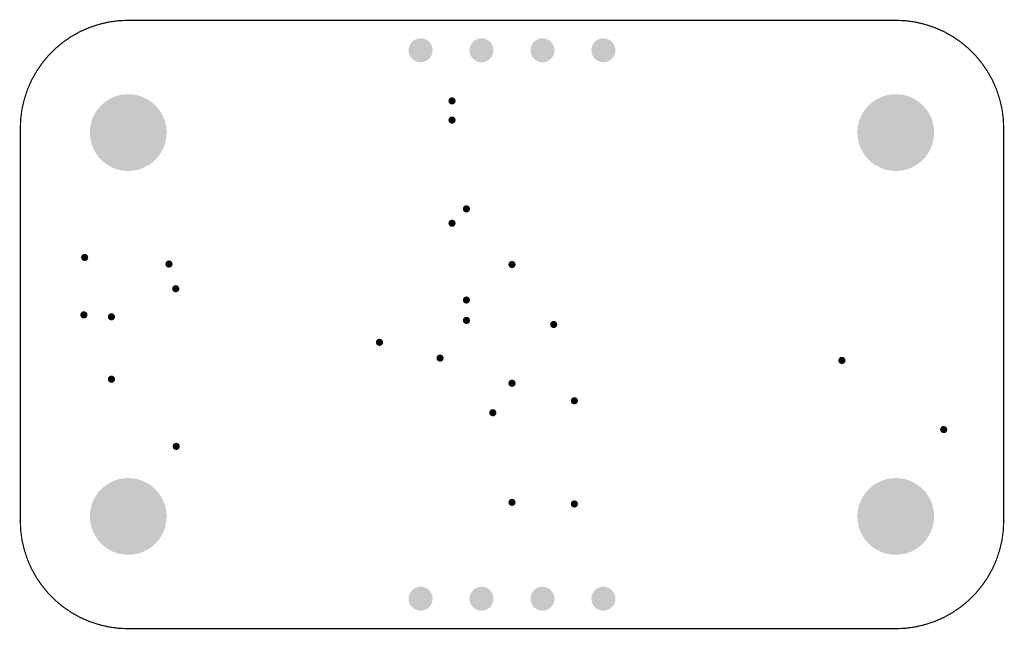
# Model space of a CAD drawing. Header units: inches. Extents: x 0 to 41, y 0 to 25.4.
import ezdxf

# ---------------------------------------------------------------- set-up
doc = ezdxf.new("R2010")
doc.units = ezdxf.units.IN
for name, color, linetype in [('Board', 56, 'Continuous'), ('Pad Holes', 156, 'Continuous'), ('Via Holes', 16, 'Continuous')]:
    doc.layers.add(name, color=color, linetype=linetype)

# ---------------------------------------------------------------- blocks, each defined once
blk = doc.blocks.new('PIN_HEADER_2_54___VERT__1_4POS_F_________1_1870')
at = {"layer": 'Pad Holes'}
h = blk.add_hatch(color=7, dxfattribs=at)
edge = h.paths.add_edge_path()
edge.add_arc((-3.81, 0), 0.5, 0, 360)
h = blk.add_hatch(color=7, dxfattribs=at)
edge = h.paths.add_edge_path()
edge.add_arc((-1.27, 0), 0.5, 0, 360)
h = blk.add_hatch(color=7, dxfattribs=at)
edge = h.paths.add_edge_path()
edge.add_arc((1.27, 0), 0.5, 0, 360)
h = blk.add_hatch(color=7, dxfattribs=at)
edge = h.paths.add_edge_path()
edge.add_arc((3.81, 0), 0.5, 0, 360)
blk = doc.blocks.new('PIN_HEADER_2_54___VERT__1_4POS_F_________1_1871')
at = {"layer": 'Pad Holes'}
h = blk.add_hatch(color=7, dxfattribs=at)
edge = h.paths.add_edge_path()
edge.add_arc((-3.81, 0), 0.5, 0, 360)
h = blk.add_hatch(color=7, dxfattribs=at)
edge = h.paths.add_edge_path()
edge.add_arc((-1.27, 0), 0.5, 0, 360)
h = blk.add_hatch(color=7, dxfattribs=at)
edge = h.paths.add_edge_path()
edge.add_arc((1.27, 0), 0.5, 0, 360)
h = blk.add_hatch(color=7, dxfattribs=at)
edge = h.paths.add_edge_path()
edge.add_arc((3.81, 0), 0.5, 0, 360)

msp = doc.modelspace()

# ---------------------------------------------------------------- hatches: boundary and pattern name
at = {"layer": 'Pad Holes'}
h = msp.add_hatch(color=7, dxfattribs=at)
edge = h.paths.add_edge_path()
edge.add_arc((4.5, 20.68), 1.6, 0, 360)
h = msp.add_hatch(color=7, dxfattribs=at)
edge = h.paths.add_edge_path()
edge.add_arc((36.5, 20.68), 1.6, 0, 360)
h = msp.add_hatch(color=7, dxfattribs=at)
edge = h.paths.add_edge_path()
edge.add_arc((4.5, 4.68), 1.6, 0, 360)
h = msp.add_hatch(color=7, dxfattribs=at)
edge = h.paths.add_edge_path()
edge.add_arc((36.5, 4.68), 1.6, 0, 360)
at = {"layer": 'Via Holes'}
h = msp.add_hatch(color=7, dxfattribs=at)
edge = h.paths.add_edge_path()
edge.add_arc((18, 22), 0.15, 0, 360)
h = msp.add_hatch(color=7, dxfattribs=at)
edge = h.paths.add_edge_path()
edge.add_arc((18, 21.2), 0.15, 0, 360)
h = msp.add_hatch(color=7, dxfattribs=at)
edge = h.paths.add_edge_path()
edge.add_arc((18.6, 17.5), 0.15, 0, 360)
h = msp.add_hatch(color=7, dxfattribs=at)
edge = h.paths.add_edge_path()
edge.add_arc((18, 16.9), 0.15, 0, 360)
h = msp.add_hatch(color=7, dxfattribs=at)
edge = h.paths.add_edge_path()
edge.add_arc((2.683, 15.475), 0.15, 0, 360)
h = msp.add_hatch(color=7, dxfattribs=at)
edge = h.paths.add_edge_path()
edge.add_arc((6.2, 15.2), 0.15, 0, 360)
h = msp.add_hatch(color=7, dxfattribs=at)
edge = h.paths.add_edge_path()
edge.add_arc((20.5, 15.18), 0.15, 0, 360)
h = msp.add_hatch(color=7, dxfattribs=at)
edge = h.paths.add_edge_path()
edge.add_arc((6.481, 14.171), 0.15, 0, 360)
h = msp.add_hatch(color=7, dxfattribs=at)
edge = h.paths.add_edge_path()
edge.add_arc((18.6, 13.7), 0.15, 0, 360)
h = msp.add_hatch(color=7, dxfattribs=at)
edge = h.paths.add_edge_path()
edge.add_arc((2.65, 13.082), 0.15, 0, 360)
h = msp.add_hatch(color=7, dxfattribs=at)
edge = h.paths.add_edge_path()
edge.add_arc((3.8, 13), 0.15, 0, 360)
h = msp.add_hatch(color=7, dxfattribs=at)
edge = h.paths.add_edge_path()
edge.add_arc((18.6, 12.85), 0.15, 0, 360)
h = msp.add_hatch(color=7, dxfattribs=at)
edge = h.paths.add_edge_path()
edge.add_arc((22.241, 12.68), 0.15, 0, 360)
h = msp.add_hatch(color=7, dxfattribs=at)
edge = h.paths.add_edge_path()
edge.add_arc((14.975, 11.937), 0.15, 0, 360)
h = msp.add_hatch(color=7, dxfattribs=at)
edge = h.paths.add_edge_path()
edge.add_arc((17.5, 11.28), 0.15, 0, 360)
h = msp.add_hatch(color=7, dxfattribs=at)
edge = h.paths.add_edge_path()
edge.add_arc((34.255, 11.183), 0.15, 0, 360)
h = msp.add_hatch(color=7, dxfattribs=at)
edge = h.paths.add_edge_path()
edge.add_arc((3.8, 10.4), 0.15, 0, 360)
h = msp.add_hatch(color=7, dxfattribs=at)
edge = h.paths.add_edge_path()
edge.add_arc((20.5, 10.23), 0.15, 0, 360)
h = msp.add_hatch(color=7, dxfattribs=at)
edge = h.paths.add_edge_path()
edge.add_arc((23.1, 9.5), 0.15, 0, 360)
h = msp.add_hatch(color=7, dxfattribs=at)
edge = h.paths.add_edge_path()
edge.add_arc((19.7, 9.003), 0.15, 0, 360)
h = msp.add_hatch(color=7, dxfattribs=at)
edge = h.paths.add_edge_path()
edge.add_arc((38.5, 8.3), 0.15, 0, 360)
h = msp.add_hatch(color=7, dxfattribs=at)
edge = h.paths.add_edge_path()
edge.add_arc((6.5, 7.6), 0.15, 0, 360)
h = msp.add_hatch(color=7, dxfattribs=at)
edge = h.paths.add_edge_path()
edge.add_arc((20.5, 5.267), 0.15, 0, 360)
h = msp.add_hatch(color=7, dxfattribs=at)
edge = h.paths.add_edge_path()
edge.add_arc((23.1, 5.2), 0.15, 0, 360)

# ---------------------------------------------------------------- linework, layer by layer
at = {"layer": 'Board', "const_width": 0.05}
for points in [[(0, 20.86, -0.414214), (4.5, 25.36)], [(36.5, 25.36, -0.414214), (41, 20.86)], [(4.5, 0, -0.414214), (0, 4.5)], [(41, 4.5, -0.414214), (36.5, 0)]]:
    msp.add_lwpolyline(points, format="xyb", dxfattribs=at)
for points in [[(4.5, 25.36), (36.5, 25.36)], [(0, 4.5), (0, 20.86)], [(41, 4.5), (41, 20.86)], [(4.5, 0), (36.5, 0)]]:
    msp.add_lwpolyline(points, dxfattribs=at)
at = {"layer": 'Board', "const_width": 0.025}
for points in [[(4.488, 25.36, 1), (4.513, 25.36, 1)], [(4.488, 25.36, 1), (4.513, 25.36, 1)], [(36.488, 25.36, 1), (36.513, 25.36, 1)], [(36.488, 25.36, 1), (36.513, 25.36, 1)], [(-0.012, 20.86, 1), (0.013, 20.86, 1)], [(-0.012, 20.86, 1), (0.013, 20.86, 1)], [(40.988, 20.86, 1), (41.013, 20.86, 1)], [(40.988, 20.86, 1), (41.013, 20.86, 1)], [(-0.012, 4.5, 1), (0.013, 4.5, 1)], [(-0.012, 4.5, 1), (0.013, 4.5, 1)], [(40.988, 4.5, 1), (41.013, 4.5, 1)], [(40.988, 4.5, 1), (41.013, 4.5, 1)], [(4.488, 0, 1), (4.513, 0, 1)], [(4.488, 0, 1), (4.513, 0, 1)], [(36.488, 0, 1), (36.513, 0, 1)], [(36.488, 0, 1), (36.513, 0, 1)]]:
    msp.add_lwpolyline(points, format="xyb", close=True, dxfattribs=at)

# ---------------------------------------------------------------- block references
for name, p in [('PIN_HEADER_2_54___VERT__1_4POS_F_________1_1871', (20.5, 24.11)), ('PIN_HEADER_2_54___VERT__1_4POS_F_________1_1870', (20.5, 1.25))]:
    msp.add_blockref(name, p)

doc.saveas('drawing.dxf')
